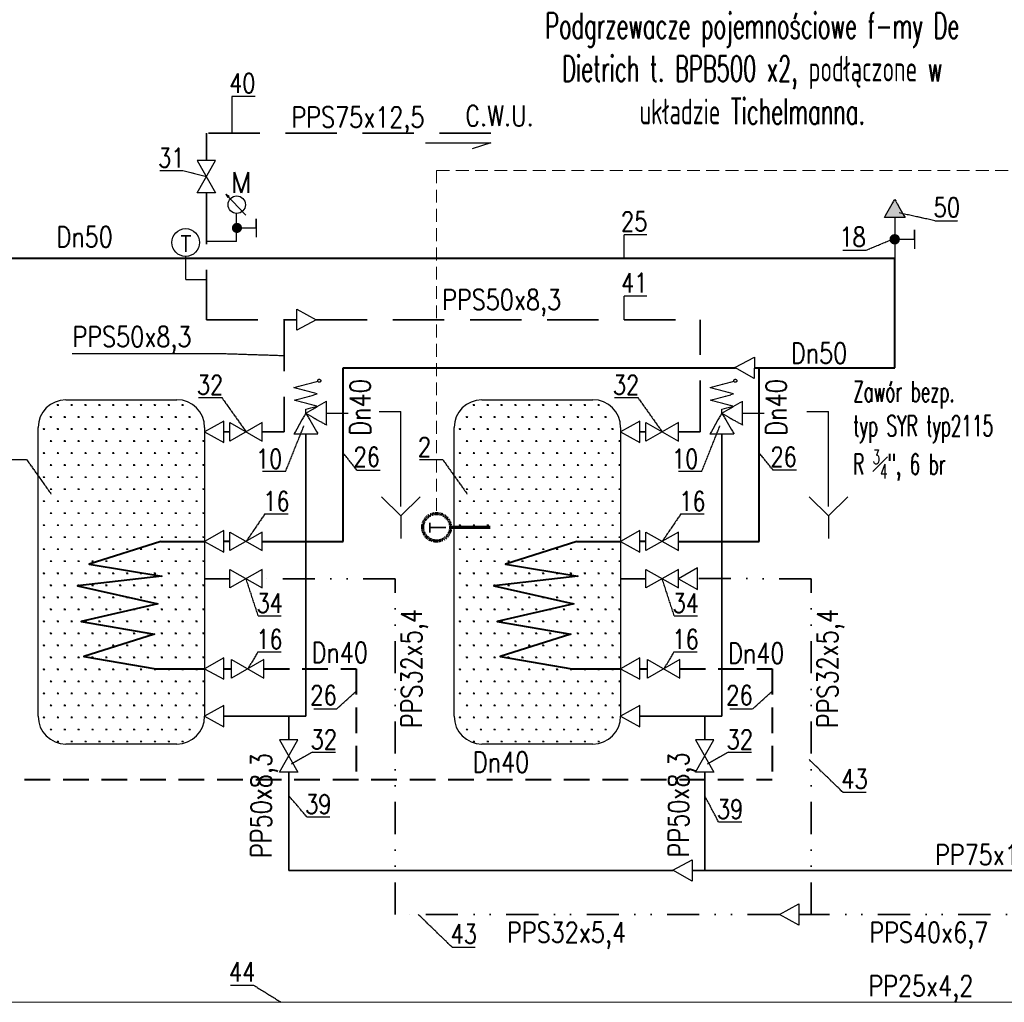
# Model space of a CAD drawing. Header units: millimetres. Extents: x 9432 to 16916, y -29333 to -26226.
# Tile 2 of 8: x 11141 to 12675, y -29308 to -27778. Entities that reach past the tile are written whole.
import ezdxf
from ezdxf.enums import TextEntityAlignment as Align

# ---------------------------------------------------------------- set-up
doc = ezdxf.new("R2010")
doc.units = ezdxf.units.MM
doc.header["$LTSCALE"] = 4
for name, pattern in [('ACAD_ISO03W100', [30, 12, -18]), ('ACAD_ISO11W100', [33, 12, -3, 12, -3, 0, -3]), ('ACAD_ISO14W100', [24, 12, -3, 0, -3, 0, -3, 0, -3]), ('DASH', [15, 10, -5]), ('DASHED2', [0.375, 0.25, -0.125]), ('DIVIDE2', [0.625, 0.25, -0.125, 0, -0.125, 0, -0.125]), ('SOLID', [1, 1, 0])]:
    doc.linetypes.add(name, pattern=pattern)
doc.layers.get('0').update_dxf_attribs({"color": 250})
for name, color, linetype in [('-02CW', 224, 'ACAD_ISO14W100'), ('-03 woda zimna', 170, 'Continuous'), ('-03CCR', 224, 'ACAD_ISO11W100'), ('-OPIS', 5, 'Continuous'), ('-POWRÓT', 10, 'ACAD_ISO03W100'), ('0-ELEMENTY', 90, 'Continuous'), ('0-OPIS', 7, 'Continuous'), ('0-PRZEWODY', 10, 'Continuous'), ('05_Armatura', 31, 'SOLID'), ('06_TEXTARMATURY', 73, 'SOLID'), ('INST_OPIS', 240, 'Continuous')]:
    doc.layers.add(name, color=color, linetype=linetype)
doc.layers.add('03_ZASILANIE', color=10, linetype='SOLID', lineweight=40)
doc.layers.add('04_Powrot', color=131, linetype='DASH', lineweight=40)
doc.styles.add('CP_ATTR', font='ROMANS.SHX')
doc.styles.add('ROMANS', font='romans', dxfattribs={"width": 0.6})
doc.styles.get("Standard").update_dxf_attribs({"font": 'txt.shx', "width": 0.9})

# ---------------------------------------------------------------- blocks, each defined once
blk = doc.blocks.new('CPHS_093')
for p, q in [((0, -0.5), (0, 0)), ((-0.3, -0.35), (0, -0.65)), ((0, -0.65), (0.3, -0.35)), ((0, -0.65), (0, -1))]:
    blk.add_line(p, q)
at = {"linetype": 'ByBlock', "style": 'CP_ATTR', "flags": 9}
for tag, p in [('NAME', (-0.092, -0.018)), ('GROUP', (-0.092, -0.018)), ('NUMBER', (-0.092, -0.019)), ('PRODUCER', (-0.092, -0.018)), ('ARTICLE', (-0.092, -0.018)), ('CHARACTER', (-0.092, -0.018)), ('PN', (-0.092, -0.018)), ('TEMPERATURE', (-0.092, -0.018)), ('FLOW', (-0.092, -0.018)), ('VOLTAGE', (-0.092, -0.019)), ('WEIGHT', (-0.092, -0.018)), ('OTHER', (-0.092, -0.018)), ('PRODUCT-TYPE', (-0.092, -0.019)), ('ORDER-NO', (-0.092, -0.019)), ('POWER', (-0.092, -0.019)), ('DN', (-0.091, -0.019))]:
    blk.add_attdef(tag, text='', height=0.00005, dxfattribs=at).set_placement(p, align=Align.MIDDLE_LEFT)
blk = doc.blocks.new('A$C003027D0')
at = {"layer": '0-ELEMENTY', "linetype": 'ACAD_ISO03W100'}
for p, q in [((0, 2.71), (0, 5.42)), ((0, 5.42), (0, 0)), ((5.71, 2.71), (0, 2.71))]:
    blk.add_line(p, q, dxfattribs=at)
at = {"layer": '0-ELEMENTY', "linetype": 'ACAD_ISO03W100', "const_width": 1.5}
blk.add_lwpolyline([(4.96, 2.71, 1), (6.46, 2.71, 1)], format="xyb", close=True, dxfattribs=at)

msp = doc.modelspace()

# ---------------------------------------------------------------- hatches: boundary and pattern name
at = {"layer": '0-OPIS'}
h = msp.add_hatch(dxfattribs=at)
h.set_pattern_fill('SWAMP', color=256, scale=21.6, style=0)
h.set_pattern_definition([(0, (3066.933, -26152.086), (10.8, 18.70615), [2.7, -18.9]), (90, (3068.283, -26152.086), (-10.8, 18.706149), [1.35, -36.062297]), (90, (3068.62, -26152.086), (-10.8, 18.706149), [1.08, -36.332297]), (90, (3067.945, -26152.086), (-10.8, 18.706149), [1.08, -36.332297]), (60, (3068.958, -26152.086), (-10.8, 18.70615), [0.864, -20.736]), (120, (3067.608, -26152.086), (-21.6, 8e-09), [0.864, -20.736])])
edge = h.paths.add_edge_path()
edge.add_arc((11385.9, -28862.5), 43.2, 270, 360)
edge.add_line((11385.9, -28905.7), (11213.1, -28905.7))
edge.add_arc((11213.1, -28862.5), 43.2, 180, 270)
edge.add_line((11169.9, -28862.5), (11169.9, -28412.9))
edge.add_arc((11213.1, -28413.1), 43.2, 90, 180)
edge.add_line((11213.1, -28369.7), (11385.9, -28369.7))
edge.add_arc((11385.9, -28412.9), 43.2, 0, 90)
edge.add_line((11429.1, -28412.9), (11429.1, -28862.5))
h = msp.add_hatch(dxfattribs=at)
h.set_pattern_fill('SWAMP', color=256, scale=21.6, style=0)
h.set_pattern_definition([(0, (3714.89, -26152.086), (10.8, 18.70615), [2.7, -18.9]), (90, (3716.24, -26152.086), (-10.8, 18.706149), [1.35, -36.062297]), (90, (3716.577, -26152.086), (-10.8, 18.706149), [1.08, -36.332297]), (90, (3715.902, -26152.086), (-10.8, 18.706149), [1.08, -36.332297]), (60, (3716.915, -26152.086), (-10.8, 18.70615), [0.864, -20.736]), (120, (3715.565, -26152.086), (-21.6, 8e-09), [0.864, -20.736])])
edge = h.paths.add_edge_path()
edge.add_arc((12033.8, -28862.5), 43.2, 270, 360)
edge.add_line((12033.8, -28905.7), (11861, -28905.7))
edge.add_arc((11861, -28862.5), 43.2, 180, 270)
edge.add_line((11817.8, -28862.5), (11817.8, -28412.9))
edge.add_arc((11861, -28413.1), 43.2, 90, 180)
edge.add_line((11861, -28369.7), (12033.8, -28369.7))
edge.add_arc((12033.8, -28412.9), 43.2, 0, 90)
edge.add_line((12077, -28412.9), (12077, -28862.5))

# ---------------------------------------------------------------- linework, layer by layer
at = {"layer": '-02CW'}
for p, q in [((11572.7, -28261.7), (11572.7, -28228.5)), ((11572.7, -28228.5), (11602.8, -28245.3)), ((11602.8, -28245.3), (11572.7, -28261.7)), ((12255.1, -28319.7), (12285.4, -28303.7)), ((12285.4, -28303.7), (12284.9, -28336.9)), ((12284.9, -28336.9), (12255.1, -28319.7)), ((11459.1, -28402.9), (11429.1, -28419.7)), ((11459.1, -28436.2), (11459.1, -28402.9)), ((12107, -28402.9), (12077, -28419.7)), ((12107, -28436.2), (12107, -28402.9)), ((11429.1, -28419.7), (11459.1, -28436.2)), ((12077, -28419.7), (12107, -28436.2)), ((11459.1, -28573.5), (11429.1, -28590.3)), ((11459.1, -28606.8), (11459.1, -28573.5)), ((12107, -28573.5), (12077, -28590.3)), ((12107, -28606.8), (12107, -28573.5)), ((11429.1, -28590.3), (11459.1, -28606.8)), ((12077, -28590.3), (12107, -28606.8)), ((12197, -28631.6), (12167, -28648.4)), ((12197, -28664.9), (12197, -28631.6)), ((12167, -28648.4), (12197, -28664.9)), ((11459.1, -28771.6), (11429.1, -28788.4)), ((11459.1, -28804.9), (11459.1, -28771.6)), ((12107, -28771.6), (12077, -28788.4)), ((12107, -28804.9), (12107, -28771.6)), ((11429.1, -28788.4), (11459.1, -28804.9)), ((12077, -28788.4), (12107, -28804.9)), ((11459.1, -28845.7), (11429.1, -28862.5)), ((11459.1, -28878.9), (11459.1, -28845.7)), ((12107, -28845.7), (12077, -28862.5)), ((12107, -28878.9), (12107, -28845.7)), ((11429.1, -28862.5), (11459.1, -28878.9)), ((12077, -28862.5), (12107, -28878.9)), ((12158.4, -29102.2), (12188.5, -29085.8)), ((12188.5, -29085.8), (12188.5, -29119)), ((12188.5, -29119), (12158.4, -29102.2)), ((12324.3, -29170.9), (12354.4, -29154.5)), ((12354.4, -29154.5), (12354.4, -29187.7)), ((12354.4, -29187.7), (12324.3, -29170.9))]:
    msp.add_line(p, q, dxfattribs=at)
at = {"layer": '-02CW', "linetype": 'DIVIDE2', "lineweight": 35, "ltscale": 50}
for p, q in [((11468.6, -28648.4), (11429.1, -28648.4)), ((11726, -28648.4), (11519, -28648.4)), ((11726, -29171.1), (11726, -28648.4)), ((12116.6, -28648.4), (12077, -28648.4)), ((12373.9, -28648.4), (12197, -28648.2)), ((12373.9, -29171.1), (12373.9, -28648.4)), ((12324.6, -29171.1), (11726, -29171.1)), ((12903.4, -29171.1), (12354.4, -29171.1))]:
    msp.add_line(p, q, dxfattribs=at)
at = {"layer": '-03 woda zimna', "lineweight": 35}
for p, q in [((11586.9, -28422.9), (11586.9, -28862.5)), ((12234.8, -28422.9), (12234.8, -28862.5)), ((11459.1, -28862.5), (11586.9, -28862.5)), ((11560.1, -28862.5), (11560.1, -28899.2)), ((12107, -28862.3), (12234.8, -28862.5)), ((12208, -28862.5), (12208, -28899.2)), ((11560.1, -28949.6), (11560.1, -29102.4)), ((12208, -28949.6), (12208, -29102.4)), ((12158.7, -29102.4), (11560.1, -29102.4)), ((12188.5, -29102.4), (13189, -29102.4))]:
    msp.add_line(p, q, dxfattribs=at)
at = {"layer": '-03 woda zimna', "lineweight": 20}
msp.add_line((14006.1, -29307.8), (10713.3, -29307.8), dxfattribs=at)
at = {"layer": '-03CCR', "linetype": 'DASH', "lineweight": 35, "ltscale": 2}
for p, q in [((11875, -27954.8), (11431.9, -27954.8)), ((11431.9, -27954.8), (11431.9, -27997.3)), ((11431.9, -28047.7), (11431.9, -28245.1)), ((11431.9, -28245.1), (11572.7, -28245.1)), ((11553.2, -28245.1), (11553.2, -28419.7)), ((11602.5, -28245.1), (12201.1, -28245.1)), ((12201.1, -28419.7), (12201.1, -28245.1)), ((11468.6, -28419.7), (11459.1, -28419.6)), ((11553.2, -28419.7), (11519, -28419.7)), ((12116.6, -28419.7), (12107, -28419.6)), ((12201.1, -28419.7), (12167, -28419.7))]:
    msp.add_line(p, q, dxfattribs=at)
at = {"layer": '-POWRÓT', "lineweight": 40}
for p, q in [((11459.1, -28788.7), (11470.9, -28788.7)), ((12107, -28788.7), (12118.8, -28788.7))]:
    msp.add_line(p, q, dxfattribs=at)
at = {"layer": '0-ELEMENTY'}
for p, q in [((11773.2, -27969.8), (11875, -27969.8)), ((11875, -27969.8), (11846, -27979.1)), ((11446.3, -27997.3), (11417.5, -27997.3)), ((11446.3, -27997.3), (11417.5, -27997.3)), ((11417.5, -27997.3), (11446.3, -28047.7)), ((11417.5, -28047.7), (11446.3, -27997.3)), ((11446.3, -28047.7), (11417.5, -28047.7)), ((11493.4, -28082.4), (11462.3, -28049.8)), ((11462.3, -28049.8), (11465.2, -28054.9)), ((11462.3, -28049.8), (11467.3, -28052.9)), ((11467.3, -28052.9), (11465.2, -28054.9)), ((11478.9, -28123.5), (11478.9, -28079.7)), ((11478.9, -28123.5), (11431.2, -28123.5)), ((11399.7, -28182.4), (11399.7, -28146.6)), ((11399.7, -28182.4), (11431.2, -28182.4)), ((11213.1, -28369.7), (11385.9, -28369.7)), ((11861, -28369.7), (12033.8, -28369.7)), ((11169.9, -28862.5), (11169.9, -28412.9)), ((11429.1, -28412.9), (11429.1, -28862.5)), ((11468.6, -28434.1), (11468.6, -28405.3)), ((11468.6, -28405.3), (11519, -28434.1)), ((11519, -28405.3), (11468.6, -28434.1)), ((11519, -28434.1), (11519, -28405.3)), ((11817.8, -28862.5), (11817.8, -28412.9)), ((12077, -28412.9), (12077, -28862.5)), ((12116.6, -28434.1), (12116.6, -28405.3)), ((12116.6, -28405.3), (12167, -28434.1)), ((12167, -28405.3), (12116.6, -28434.1)), ((12167, -28434.1), (12167, -28405.3)), ((11468.6, -28604.7), (11468.6, -28575.9)), ((11468.6, -28575.9), (11519, -28604.7)), ((11519, -28575.9), (11468.6, -28604.7)), ((11519, -28604.7), (11519, -28575.9)), ((12116.6, -28604.7), (12116.6, -28575.9)), ((12116.6, -28575.9), (12167, -28604.7)), ((12167, -28575.9), (12116.6, -28604.7)), ((12167, -28604.7), (12167, -28575.9)), ((11468.6, -28662.8), (11468.6, -28634)), ((11468.6, -28634), (11519, -28662.8)), ((11519, -28634), (11468.6, -28662.8)), ((11519, -28662.8), (11519, -28634)), ((12116.6, -28662.8), (12116.6, -28634)), ((12116.6, -28634), (12167, -28662.8)), ((12167, -28634), (12116.6, -28662.8)), ((12167, -28662.8), (12167, -28634)), ((11470.9, -28803.1), (11470.9, -28774.3)), ((11470.9, -28774.3), (11521.3, -28803.1)), ((11521.3, -28774.3), (11470.9, -28803.1)), ((11521.3, -28803.1), (11521.3, -28774.3)), ((12118.8, -28803.1), (12118.8, -28774.3)), ((12118.8, -28774.3), (12169.2, -28803.1)), ((12169.2, -28774.3), (12118.8, -28803.1)), ((12169.2, -28803.1), (12169.2, -28774.3)), ((11385.9, -28905.7), (11213.1, -28905.7)), ((11574.5, -28899.2), (11545.7, -28899.2)), ((11545.7, -28949.6), (11574.5, -28899.2)), ((11545.7, -28899.2), (11574.5, -28949.6)), ((12033.8, -28905.7), (11861, -28905.7)), ((12222.4, -28899.2), (12193.6, -28899.2)), ((12193.6, -28949.6), (12222.4, -28899.2)), ((12193.6, -28899.2), (12222.4, -28949.6)), ((11574.5, -28949.6), (11545.7, -28949.6)), ((12222.4, -28949.6), (12193.6, -28949.6))]:
    msp.add_line(p, q, dxfattribs=at)
for centre, radius in [((11479.2, -28066.1), 13.6), ((11399.7, -28125), 21.6)]:
    msp.add_circle(centre, radius, dxfattribs=at)
for centre, start, end in [((11213.1, -28413.1), 90, 180), ((11385.9, -28412.9), 0, 90), ((11861, -28413.1), 90, 180), ((12033.8, -28412.9), 0, 90), ((11213.1, -28862.5), 180, 270), ((11385.9, -28862.5), 270, 0), ((11861, -28862.5), 180, 270), ((12033.8, -28862.5), 270, 0)]:
    msp.add_arc(centre, 43.2, start, end, dxfattribs=at)
msp.add_solid([(11465.2, -28054.9), (11467.3, -28052.9), (11465.2, -28054.9), (11462.3, -28049.8)], dxfattribs=at)
at = {"layer": '0-PRZEWODY', "lineweight": 40}
for p, q in [((11360.8, -28590.3), (11429.1, -28590.3)), ((11468.6, -28590.3), (11459.1, -28590.3)), ((12008.7, -28590.3), (12077, -28590.3)), ((12116.6, -28590.3), (12107, -28590.3)), ((11353.2, -28788.4), (11429.1, -28788.4)), ((12001.1, -28788.4), (12077, -28788.4))]:
    msp.add_line(p, q, dxfattribs=at)
for points in [[(11360.8, -28590.3), (11249.6, -28625.7), (11362.6, -28644.2), (11231.4, -28659.3), (11356.3, -28687.3), (11236.7, -28715), (11351.3, -28734.9), (11241.3, -28769.5), (11353.2, -28788.4)], [(12008.7, -28590.3), (11897.6, -28625.7), (12010.6, -28644.2), (11879.4, -28659.3), (12004.3, -28687.3), (11884.7, -28715), (11999.3, -28734.9), (11889.3, -28769.5), (12001.1, -28788.4)]]:
    msp.add_lwpolyline(points, dxfattribs=at)
at = {"layer": '03_ZASILANIE'}
for p, q in [((11059.2, -28149.6), (12504, -28149.6)), ((12504, -28320.3), (12504, -28149.6)), ((11644.8, -28320.3), (12256.2, -28320.3)), ((11644.8, -28590.3), (11644.8, -28320.3)), ((12285.1, -28320.3), (12504, -28320.3)), ((12292.8, -28590.3), (12292.8, -28320.3)), ((11519, -28590.3), (11644.8, -28590.3)), ((12167, -28590.3), (12292.8, -28590.3))]:
    msp.add_line(p, q, dxfattribs=at)
at = {"layer": '04_Powrot', "linetype": 'DASH'}
for p, q in [((11521.3, -28788.7), (11665, -28788.7)), ((11665, -28788.7), (11665, -28961.1)), ((12169.2, -28788.7), (12312.9, -28788.7)), ((12312.9, -28788.7), (12312.9, -28961.1)), ((10968.7, -28961.1), (12312.9, -28961.1))]:
    msp.add_line(p, q, dxfattribs=at)
at = {"layer": '05_Armatura'}
for p, q in [((12487.8, -28086.3), (12504, -28057.9)), ((12504, -28057.9), (12520.2, -28086.3)), ((12520.2, -28086.3), (12487.8, -28086.3)), ((12504, -28086.3), (12504, -28149.6)), ((12534.8, -28105.4), (12534.8, -28134.7)), ((12534.8, -28120), (12534.8, -28105.4)), ((12504, -28120), (12534.8, -28120)), ((11568.3, -28350.9), (11605.5, -28341)), ((11604.7, -28360.7), (11568.3, -28350.9)), ((12216.3, -28350.9), (12253.4, -28341)), ((12252.7, -28360.7), (12216.3, -28350.9)), ((11569.1, -28370.6), (11604.7, -28360.7)), ((12217, -28370.6), (12252.7, -28360.7)), ((11604, -28379.7), (11569.1, -28370.6)), ((11586.9, -28390.6), (11619.1, -28372)), ((11586.9, -28384.2), (11604, -28379.7)), ((11586.9, -28390.6), (11586.9, -28384.2)), ((11619.1, -28409.2), (11619.1, -28372)), ((12251.9, -28379.7), (12217, -28370.6)), ((12234.8, -28390.6), (12267.1, -28372)), ((12234.8, -28384.2), (12251.9, -28379.7)), ((12234.8, -28390.6), (12234.8, -28384.2)), ((12267.1, -28409.2), (12267.1, -28372)), ((11586.9, -28390.6), (11568.3, -28422.9)), ((11586.9, -28390.6), (11619.1, -28409.2)), ((11586.9, -28390.6), (11605.5, -28422.9)), ((11619.1, -28390.6), (11652.9, -28390.6)), ((11701, -28387.9), (11734.8, -28387.9)), ((11734.8, -28485.7), (11734.8, -28387.9)), ((12234.8, -28390.6), (12216.2, -28422.9)), ((12234.8, -28390.6), (12267.1, -28409.2)), ((12234.8, -28390.6), (12253.5, -28422.9)), ((12267.1, -28390.6), (12300.8, -28390.6)), ((12367.1, -28387.9), (12400.8, -28387.9)), ((12400.8, -28485.7), (12400.8, -28387.9)), ((11568.3, -28422.9), (11605.5, -28422.9)), ((12216.2, -28422.9), (12253.5, -28422.9))]:
    msp.add_line(p, q, dxfattribs=at)
at = {"layer": '05_Armatura', "const_width": 8.11}
msp.add_lwpolyline([(12508, -28120, -1), (12499.9, -28120, -1)], format="xyb", close=True, dxfattribs=at)
at = {"layer": '05_Armatura'}
for centre in [(11607.7, -28340.2), (12255.7, -28340.2)]:
    msp.add_circle(centre, 2.4, dxfattribs=at)
msp.add_solid([(12487.8, -28086.3), (12504, -28057.9), (12487.8, -28086.3), (12520.2, -28086.3)], dxfattribs=at)
at = {"layer": '06_TEXTARMATURY', "ltscale": 0.5}
for p, q in [((11507.7, -27897.6), (11471.6, -27897.6)), ((11471.6, -27897.6), (11471.6, -27954.8)), ((11359.4, -28012.7), (11395.4, -28012.7)), ((11395.4, -28012.7), (11431.9, -28022.5)), ((12566.4, -28091), (12511.1, -28079)), ((12566.4, -28091), (12602.5, -28091)), ((12118, -28113.1), (12081.9, -28113.1)), ((12081.9, -28113.1), (12081.9, -28149.6)), ((12459.3, -28137), (12499.9, -28120)), ((12423.2, -28137), (12459.3, -28137)), ((12118, -28208.6), (12081.9, -28208.6)), ((12081.9, -28208.6), (12081.9, -28245.1)), ((11222.8, -28297.8), (11456.7, -28297.8)), ((11456.7, -28297.8), (11553.2, -28300.9)), ((11419.8, -28366.3), (11455.8, -28366.3)), ((11455.8, -28366.3), (11493.8, -28419.7)), ((12067.7, -28366.3), (12103.8, -28366.3)), ((12103.8, -28366.3), (12141.8, -28419.7)), ((11555.4, -28481.3), (11583.7, -28410.6)), ((12203.4, -28481.3), (12231.7, -28410.6)), ((11666.5, -28479.4), (11644.8, -28452.4)), ((12314.7, -28479.4), (12292.8, -28452.4)), ((11116, -28463), (11152, -28463)), ((11152, -28463), (11190, -28516.4)), ((11763.9, -28463), (11800, -28463)), ((11800, -28463), (11838, -28516.4)), ((11555.4, -28481.3), (11519.4, -28481.3)), ((11666.5, -28479.4), (11702.6, -28479.4)), ((12203.4, -28481.3), (12167.3, -28481.3)), ((12350.8, -28479.4), (12314.7, -28479.4)), ((11523.1, -28547.3), (11493.8, -28590.3)), ((11523.1, -28547.3), (11559.1, -28547.3)), ((12171, -28547.3), (12141.8, -28590.3)), ((12171, -28547.3), (12207.1, -28547.3)), ((11512.6, -28706), (11493.8, -28648.4)), ((12160.6, -28706), (12141.8, -28648.4)), ((11512.6, -28706), (11548.6, -28706)), ((12160.6, -28706), (12196.6, -28706)), ((11512.2, -28762.3), (11496.3, -28788.8)), ((11512.2, -28762.3), (11548.3, -28762.3)), ((12160.2, -28762.3), (12144.2, -28788.8)), ((12160.2, -28762.3), (12196.2, -28762.3)), ((11635.2, -28850.7), (11665, -28823.7)), ((12283.1, -28850.7), (12312.9, -28823.7)), ((11599.1, -28850.7), (11635.2, -28850.7)), ((12247.1, -28850.7), (12283.1, -28850.7)), ((11597, -28918.4), (11564.2, -28937)), ((11597, -28918.4), (11633, -28918.4)), ((12244.9, -28918.4), (12212.1, -28937)), ((12244.9, -28918.4), (12281, -28918.4)), ((12423.3, -28980.9), (12370.6, -28929.8)), ((12423.3, -28980.9), (12459.3, -28980.9)), ((11588.4, -29019.1), (11560.1, -28986)), ((12229.6, -29026.8), (12208, -28986)), ((11588.4, -29019.1), (11624.4, -29019.1)), ((12229.6, -29026.8), (12265.7, -29026.8)), ((11814.7, -29222.1), (11762, -29171.1)), ((11814.7, -29222.1), (11850.7, -29222.1)), ((11469.5, -29281.2), (11505.5, -29281.2)), ((11505.5, -29281.2), (11548.6, -29307.8))]:
    msp.add_line(p, q, dxfattribs=at)
at = {"layer": 'INST_OPIS', "color": 4, "linetype": 'DASH', "lineweight": 20, "ltscale": 0.5}
for q in [(11790.5, -28546.8), (14585, -28012.8)]:
    msp.add_line((11790.5, -28012.8), q, dxfattribs=at)
at = {"layer": 'INST_OPIS', "color": 4, "linetype": 'DASHED2', "lineweight": 70}
msp.add_line((11873.8, -28568.5), (11812, -28568.4), dxfattribs=at)
msp.add_circle((11790.5, -28568.3), 21.6, dxfattribs=at)

# ---------------------------------------------------------------- block references
at = {"layer": '0-ELEMENTY', "xscale": -5.25, "yscale": 5.25, "zscale": 5.25}
msp.add_blockref('A$C003027D0', (11509.5, -28116.5), dxfattribs=at)
at = {"layer": '05_Armatura', "xscale": -100, "yscale": 100, "zscale": 100}
for p in [(11734.8, -28485.7), (12400.8, -28485.7)]:
    msp.add_blockref('CPHS_093', p, dxfattribs=at)

# ---------------------------------------------------------------- texts
at = {"layer": '-OPIS', "lineweight": 50}
for s, height, p in [('M', 32, (11469.6, -28047.6)), ('T', 25, (11391.6, -28139.4))]:
    msp.add_text(s, height=height, dxfattribs=at).set_placement(p)
at = {"layer": '-OPIS', "text_generation_flag": 2}
msp.add_text('T', height=25, rotation=89.8355, dxfattribs=at).set_placement((11804.9, -28560.2))
at = {"layer": '06_TEXTARMATURY', "style": 'ROMANS', "width": 0.8}
for s, p in [('40', (11467.3, -27900.8)), ('31', (11356.7, -28017)), ('50', (12564.5, -28094.2)), ('25', (12077.7, -28116.3)), ('18', (12417.9, -28140.2)), ('41', (12077.7, -28211.8)), ('32', (11417.1, -28370.6)), ('32', (12065, -28370.6)), ('2', (11761.2, -28467.3)), ('10', (11509, -28485.6)), ('26', (11661.1, -28482.5)), ('10', (12156.9, -28485.6)), ('26', (12310.4, -28482.5)), ('16', (11520.4, -28551.6)), ('16', (12168.3, -28551.6)), ('34', (11509.9, -28710.3)), ('34', (12157.9, -28710.3)), ('16', (11509.5, -28766.6)), ('16', (12157.5, -28766.6)), ('26', (11593.7, -28853.8)), ('26', (12241.7, -28853.8)), ('32', (11594.3, -28922.7)), ('32', (12242.2, -28922.7)), ('43', (12420.8, -28984.1)), ('39', (11585.7, -29023.4)), ('39', (12226.9, -29031.1)), ('43', (11812.2, -29225.3)), ('44', (11467, -29284.4))]:
    msp.add_text(s, height=30, dxfattribs=at).set_placement(p, align=Align.BOTTOM_LEFT)
at = {"layer": 'INST_OPIS', "style": 'ROMANS', "width": 0.8}
for s, p in [('PPS75x12,5', (11564.3, -27945.7)), ('C.W.U.', (11835.2, -27943.6)), ('Dn50', (11198.4, -28132.1)), ('PPS50x8,3', (11799, -28230)), ('PPS50x8,3', (11223.3, -28287.6)), ('Dn50', (12342.3, -28313.1)), ('Dn40', (11595.8, -28779.4)), ('Dn40', (12244.4, -28780.4)), ('Dn40', (11846.9, -28950)), ('PP75x12,5', (12566.7, -29094)), ('PPS32x5,4', (11900.1, -29214.9)), ('PPS40x6,7', (12464.3, -29214.9)), ('PP25x4,2', (12462.9, -29298.3))]:
    msp.add_text(s, height=32, dxfattribs=at).set_placement(p)
for s, p in [('Dn40', (11687.5, -28425.5)), ('Dn40', (12335.4, -28425.5)), ('PPS32x5,4', (11767.3, -28880.9)), ('PPS32x5,4', (12415.3, -28880.9)), ('PP50x8,3', (11533.2, -29083.1)), ('PP50x8,3', (12183.4, -29082.2))]:
    msp.add_text(s, height=32, rotation=90, dxfattribs=at).set_placement(p)
at = {"layer": 'INST_OPIS', "style": 'ROMANS'}
for s, insert, char_height, width, attachment_point in [('Podgrzewacze pojemnościowe f-my De Dietrich t. BPB500 x2, podłączone w układzie Tichelmanna.', (12282.1, -27854.3), 40, 734.648, 5), ('\\A1;Zawór bezp.\\Ptyp SYR typ2115 \\PR {\\H0.7x;\\S3#4;}", 6 br', (12439.2, -28340.9), 32, 382.059, 1)]:
    msp.add_mtext(s, dxfattribs=dict(at, insert=insert, char_height=char_height, width=width, attachment_point=attachment_point))

doc.saveas('drawing.dxf')
